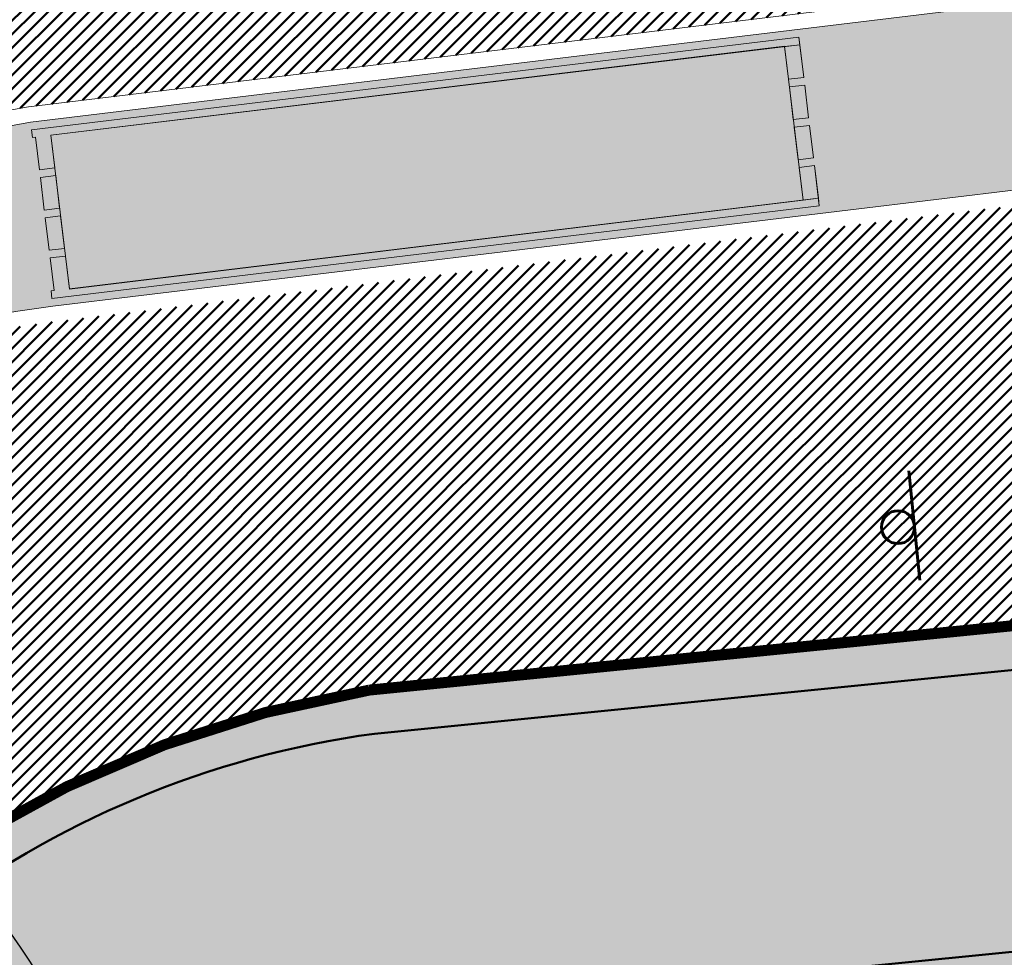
# Model space of a CAD drawing. Extents: x 2931 to 5026, y -2784 to 809.
# Tile 125 of 169: x 3196 to 3208, y -125 to -112. Entities that reach past the tile are written whole.
import ezdxf

# ---------------------------------------------------------------- set-up
doc = ezdxf.new("R2010")
doc.units = 0
doc.header["$MEASUREMENT"] = 0
doc.linetypes.add('CONTI', pattern=[0])
doc.layers.add('.', color=7, linetype='Continuous', lineweight=15)
doc.layers.add('GORIZDEFAULT', color=32, linetype='CONTI')
doc.layers.add('PDF_2D - Общий', color=7, linetype='Continuous')
pattern_1 = [(45, (0, 1538.843632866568), (-0.08838834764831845, 0.08838834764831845), [])]

# ---------------------------------------------------------------- blocks, each defined once
blk = doc.blocks.new('bstrtthtytt434')
at = {"layer": 'GORIZDEFAULT', "color": 32}
blk.add_lwpolyline([(3196.289442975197, 599.0163649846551), (3195.744993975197, 599.832192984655), (3195.076221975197, 600.800150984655)], dxfattribs=at)

msp = doc.modelspace()

# ---------------------------------------------------------------- hatches: boundary and pattern name
at = {"layer": '.', "linetype": 'ByBlock', "lineweight": 50}
h = msp.add_hatch(dxfattribs=at)
h.set_pattern_fill('ANSI31', color=252)
h.set_pattern_definition(pattern_1)
edge = h.paths.add_edge_path()
edge.add_line((3056.579508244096, -13.72810971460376), (3060.468574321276, -22.94088155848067))
edge.add_line((3060.468574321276, -22.94088155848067), (3091.428099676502, -9.871672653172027))
edge.add_arc((3092.594819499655, -12.63550420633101), 2.999999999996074, 59.08883293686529, 112.8864824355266, ccw=False)
edge.add_line((3094.135944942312, -10.06160980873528), (3125.421424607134, -28.79386577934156))
edge.add_arc((3123.880299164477, -31.36776017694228), 3.000000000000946, 6.846905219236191, 59.0888329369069, ccw=False)
edge.add_line((3126.858903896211, -31.0101097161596), (3145.92372928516, -189.7868633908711))
edge.add_line((3145.92372928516, -189.7868633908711), (3153.629677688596, -253.9639773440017))
edge.add_line((3153.629677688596, -253.9639773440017), (3155.627738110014, -291.0431588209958))
edge.add_line((3155.627738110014, -291.0431588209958), (3160.809987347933, -390.8336176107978))
edge.add_arc((3157.814024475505, -390.9892018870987), 2.999999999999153, -86.74722545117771, 2.9727744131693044, ccw=False)
edge.add_line((3157.984247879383, -393.9843686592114), (3050.375705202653, -400.1000522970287))
edge.add_line((3050.375705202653, -400.1000522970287), (3050.943116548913, -410.0839415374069))
edge.add_line((3050.943116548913, -410.0839415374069), (3313.191871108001, -395.2423217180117))
edge.add_line((3313.191871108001, -395.2423217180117), (3312.624459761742, -385.2584324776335))
edge.add_line((3312.624459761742, -385.2584324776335), (3173.95866141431, -393.0764996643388))
edge.add_arc((3173.788438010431, -390.0813328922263), 2.999999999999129, 182.972774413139, 273.2527745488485, ccw=False)
edge.add_line((3170.792475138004, -390.2369171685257), (3164.49681413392, -269.5578782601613))
edge.add_line((3164.49681413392, -269.5578782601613), (3163.4838931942, -250.9031565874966))
edge.add_line((3163.4838931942, -250.9031565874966), (3160.81852438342, -229.0071751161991))
edge.add_arc((3164.480270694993, -229.3400365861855), 3.67684413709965, 91.76941746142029, 174.8059522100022, ccw=False)
edge.add_line((3164.36673985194, -225.6649456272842), (3165.328204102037, -225.5721756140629))
edge.add_line((3165.328204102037, -225.5721756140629), (3157.302999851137, -143.7639337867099))
edge.add_arc((3156.299241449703, -137.2508763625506), 6.589950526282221, 187.8889569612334, 278.7611968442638, ccw=False)
edge.add_line((3149.771658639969, -138.1553710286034), (3140.934979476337, -64.3232824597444))
edge.add_line((3140.934979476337, -64.3232824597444), (3139.504408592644, -51.66150844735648))
edge.add_line((3139.504408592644, -51.66150844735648), (3136.203008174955, -24.94942472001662))
edge.add_arc((3133.224403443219, -25.3070751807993), 3.000000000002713, 6.84690521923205, 59.08883293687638)
edge.add_line((3134.765528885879, -22.73318078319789), (3099.87037971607, -1.839626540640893))
edge.add_arc((3101.693711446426, 0.8191406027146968), 3.223907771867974, 157.9186088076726, 235.5584146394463, ccw=False)
edge.add_line((3098.706274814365, 2.031082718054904), (3108.700353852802, 18.51741190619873))
edge.add_arc((3111.264605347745, 16.96029461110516), 3.00000000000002, 58.73218183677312, 148.732181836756, ccw=False)
edge.add_line((3112.821722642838, 19.524546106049), (3205.618491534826, -36.82540788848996))
edge.add_line((3205.618491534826, -36.82540788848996), (3207.292050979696, -37.73551597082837))
edge.add_line((3207.292050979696, -37.73551597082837), (3243.014474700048, -51.08095955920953))
edge.add_line((3243.014474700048, -51.08095955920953), (3266.942729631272, -59.95543376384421))
edge.add_line((3266.942729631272, -59.95543376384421), (3413.241120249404, -148.0148327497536))
edge.add_line((3413.241120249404, -148.0148327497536), (3418.398145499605, -139.4471556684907))
edge.add_line((3418.398145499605, -139.4471556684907), (3272.099754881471, -51.38775668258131))
edge.add_line((3272.099754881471, -51.38775668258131), (3270.420061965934, -50.57949861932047))
edge.add_line((3270.420061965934, -50.57949861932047), (3212.929790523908, -29.25759560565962))
edge.add_line((3212.929790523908, -29.25759560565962), (3210.80888251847, -28.27790290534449))
edge.add_line((3210.80888251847, -28.27790290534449), (3103.502412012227, 36.8829291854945))
edge.add_arc((3105.05952930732, 39.44718068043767), 2.999999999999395, 149.0720988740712, 238.7321818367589, ccw=False)
edge.add_line((3102.486085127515, 40.98905780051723), (3107.443599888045, 49.26331476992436))
edge.add_line((3107.443599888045, 49.26331476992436), (3098.865452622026, 54.4029051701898))
edge.add_line((3098.865452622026, 54.4029051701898), (3093.95672483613, 46.21007528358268))
edge.add_arc((3091.383280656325, 47.75195240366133), 2.999999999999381, 238.7321818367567, 329.07209887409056, ccw=False)
edge.add_line((3089.826163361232, 45.1877009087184), (3029.258160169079, 81.96704392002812))
edge.add_line((3029.258160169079, 81.96704392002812), (3024.067769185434, 73.41953893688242))
edge.add_line((3024.067769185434, 73.41953893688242), (3099.145714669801, 27.82917167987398))
edge.add_arc((3097.588597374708, 25.26492018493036), 2.999999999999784, -31.267816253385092, 58.732181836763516, ccw=False)
edge.add_line((3100.152848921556, 23.70780297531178), (3084.60404677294, -1.897871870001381))
edge.add_line((3084.60404677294, -1.897871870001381), (3056.579508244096, -13.72810971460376))
h = msp.add_hatch(dxfattribs=at)
h.set_pattern_fill('ANSI31', color=72)
h.set_pattern_definition(pattern_1)
edge = h.paths.add_edge_path()
edge.add_line((3198.64854658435, -233.9982292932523), (3204.228626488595, -233.367908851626))
edge.add_line((3204.228626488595, -233.367908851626), (3205.797166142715, -247.2772469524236))
edge.add_line((3205.797166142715, -247.2772469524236), (3240.426562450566, -243.3715045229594))
edge.add_line((3240.426562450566, -243.3715045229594), (3240.44861768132, -243.5670523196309))
edge.add_line((3240.44861768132, -243.5670523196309), (3240.049289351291, -243.6131888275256))
edge.add_line((3240.049289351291, -243.6131888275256), (3241.597948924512, -257.3325680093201))
edge.add_line((3241.597948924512, -257.3325680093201), (3241.996162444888, -257.2875539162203))
edge.add_line((3241.996162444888, -257.2875539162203), (3242.018783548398, -257.4876696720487))
edge.add_line((3242.018783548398, -257.4876696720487), (3164.317276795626, -266.2513821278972))
edge.add_line((3164.317276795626, -266.2513821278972), (3165.502113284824, -288.8280605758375))
edge.add_line((3165.502113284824, -288.8280605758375), (3169.410030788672, -288.6174773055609))
edge.add_line((3169.410030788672, -288.6174773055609), (3168.370118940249, -270.1494968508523))
edge.add_line((3168.370118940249, -270.1494968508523), (3257.968945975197, -265.5127645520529))
edge.add_line((3257.968945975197, -265.5127645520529), (3268.704736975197, -264.363641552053))
edge.add_line((3268.704736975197, -264.363641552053), (3270.714068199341, -264.0976909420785))
edge.add_line((3270.714068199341, -264.0976909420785), (3269.535281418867, -254.5865488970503))
edge.add_line((3269.535281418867, -254.5865488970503), (3268.265415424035, -250.5242778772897))
edge.add_line((3268.265415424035, -250.5242778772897), (3268.137689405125, -237.8869574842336))
edge.add_line((3268.137689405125, -237.8869574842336), (3268.591353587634, -237.8957471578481))
edge.add_line((3268.591353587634, -237.8957471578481), (3271.151259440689, -217.8078710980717))
edge.add_line((3271.151259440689, -217.8078710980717), (3253.464385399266, -139.7315859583))
edge.add_line((3253.464385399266, -139.7315859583), (3246.166203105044, -104.1000850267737))
edge.add_line((3246.166203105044, -104.1000850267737), (3240.206266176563, -67.14129080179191))
edge.add_line((3240.206266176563, -67.14129080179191), (3243.364342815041, -51.6850304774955))
edge.add_line((3243.364342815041, -51.6850304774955), (3206.455271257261, -37.28046192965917))
edge.add_line((3206.455271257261, -37.28046192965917), (3113.046281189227, 16.0351873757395))
edge.add_line((3113.046281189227, 16.0351873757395), (3101.14519328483, -2.589174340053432))
edge.add_line((3101.14519328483, -2.589174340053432), (3134.765528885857, -22.73318078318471))
edge.add_arc((3133.22440344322, -25.30707518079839), 3.000000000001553, 6.849462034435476, 59.088832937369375, ccw=False)
edge.add_line((3136.202992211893, -24.94929180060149), (3146.943135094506, -114.3790974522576))
edge.add_line((3146.943135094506, -114.3790974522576), (3222.727371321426, -105.2196071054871))
edge.add_arc((3223.040655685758, -109.1062787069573), 3.899277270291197, 6.922887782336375, 94.60835138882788, ccw=False)
edge.add_arc((3223.040740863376, -109.1063082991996), 3.899196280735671, -81.47081594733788, 6.923470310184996, ccw=False)
edge.add_line((3223.619042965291, -112.9623812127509), (3196.190003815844, -116.2775442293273))
edge.add_arc((3198.473142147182, -133.8391582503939), 17.70940449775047, 97.40732442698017, 105.2026607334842)
edge.add_arc((3203.298833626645, -151.5864774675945), 36.10110462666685, 105.2072041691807, 108.1649889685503)
edge.add_arc((3188.026555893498, -103.8843184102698), 13.9895464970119, 277.1896508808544, 286.6895548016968, ccw=False)
edge.add_line((3189.777404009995, -117.7638696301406), (3187.842487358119, -117.9977488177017))
edge.add_arc((3184.99443761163, -119.8527308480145), 3.398874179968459, 6.9207488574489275, 33.07686530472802, ccw=False)
edge.add_arc((3184.993523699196, -119.8531430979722), 3.399831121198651, -83.07989968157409, 6.925789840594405, ccw=False)
edge.add_arc((3184.99346771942, -119.8528274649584), 3.400151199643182, 163.5011670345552, 276.9203959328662, ccw=False)
edge.add_line((3181.733315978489, -118.887198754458), (3147.972979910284, -122.9616568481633))
edge.add_line((3147.972979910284, -122.9616568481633), (3149.771658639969, -138.1553710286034))
edge.add_arc((3156.299241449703, -137.250876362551), 6.589950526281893, 187.88895696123, 278.7611968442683)
edge.add_line((3157.302999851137, -143.7639337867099), (3156.287946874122, -133.4165710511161))
edge.add_arc((3165.559726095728, -133.8587791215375), 9.282318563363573, 100.07270603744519, 177.2694053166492, ccw=False)
edge.add_line((3163.936269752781, -124.7195325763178), (3168.630711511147, -124.2499606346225))
edge.add_arc((3169.037464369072, -133.4535894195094), 9.212612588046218, 9.79482017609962, 92.53053086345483, ccw=False)
edge.add_line((3178.11578730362, -131.8863359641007), (3178.310066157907, -133.8285958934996))
edge.add_line((3178.310066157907, -133.8285958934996), (3182.539779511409, -140.6002705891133))
edge.add_line((3182.539779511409, -140.6002705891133), (3183.799722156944, -153.4426529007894))
edge.add_line((3183.799722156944, -153.4426529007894), (3187.002343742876, -153.1223035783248))
edge.add_line((3187.002343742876, -153.1223035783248), (3189.210950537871, -176.0426059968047))
edge.add_line((3189.210950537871, -176.0426059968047), (3186.060597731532, -176.3577270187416))
edge.add_line((3186.060597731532, -176.3577270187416), (3186.254695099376, -178.2981725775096))
edge.add_line((3186.254695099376, -178.2981725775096), (3183.233715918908, -183.4610461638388))
edge.add_arc((3187.73220544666, -183.0135000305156), 4.520697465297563, 185.6815518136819, 272.2770185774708)
edge.add_line((3187.911817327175, -187.5306280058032), (3193.870304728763, -186.9346170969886))
edge.add_arc((3192.734762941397, -182.3697598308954), 4.703974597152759, 283.9692133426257, 366.943481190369)
edge.add_line((3197.404238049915, -181.8010954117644), (3197.262375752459, -180.521815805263))
edge.add_line((3197.262375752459, -180.521815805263), (3193.661081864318, -179.03544577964))
edge.add_line((3193.661081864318, -179.03544577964), (3192.899904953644, -171.6494764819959))
edge.add_line((3192.899904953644, -171.6494764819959), (3189.682132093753, -171.97134134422))
edge.add_line((3189.682132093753, -171.97134134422), (3185.735106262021, -132.5118224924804))
edge.add_line((3185.735106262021, -132.5118224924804), (3188.844983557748, -132.2007501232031))
edge.add_line((3188.844983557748, -132.2007501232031), (3188.789684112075, -131.5932766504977))
edge.add_arc((3202.589761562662, -135.0886604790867), 14.23586477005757, 99.41612415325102, 165.7866270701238, ccw=False)
edge.add_line((3200.260722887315, -121.0446074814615), (3222.923904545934, -118.7776725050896))
edge.add_arc((3223.460798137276, -131.7520897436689), 12.98552106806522, 5.712137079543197, 92.3696013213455, ccw=False)
edge.add_line((3236.381839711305, -130.4596339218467), (3237.467507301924, -141.3317091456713))
edge.add_line((3237.467507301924, -141.3317091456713), (3245.489102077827, -221.5258309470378))
edge.add_arc((3232.636911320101, -222.1472607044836), 12.86720568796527, -83.64731502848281, 2.7682123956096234, ccw=False)
edge.add_line((3234.060644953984, -234.9354570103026), (3215.68325286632, -236.7736963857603))
edge.add_arc((3214.378686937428, -224.0534579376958), 12.78696048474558, 185.7956058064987, 275.8556841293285, ccw=False)
edge.add_line((3201.657087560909, -225.3446851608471), (3199.058106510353, -199.2701287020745))
edge.add_arc((3194.432319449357, -199.7328333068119), 4.648870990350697, 5.712137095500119, 93.3895282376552)
edge.add_line((3194.157459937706, -195.0920948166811), (3187.347289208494, -195.7837338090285))
edge.add_arc((3187.957506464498, -200.1406955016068), 4.399486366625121, 97.97273957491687, 185.7133964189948)
edge.add_line((3183.579875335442, -200.5786749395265), (3184.27298960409, -207.5071628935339))
edge.add_line((3184.27298960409, -207.5071628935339), (3184.892601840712, -207.998310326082))
edge.add_line((3184.892601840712, -207.998310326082), (3197.794868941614, -206.7713440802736))
edge.add_line((3197.794868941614, -206.7713440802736), (3199.787466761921, -227.5022030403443))
edge.add_arc((3189.185059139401, -228.6279906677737), 10.66200943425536, -84.22149646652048, 6.061084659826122, ccw=False)
edge.add_line((3190.258542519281, -239.2358216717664), (3179.89345328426, -240.2847402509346))
edge.add_arc((3178.567549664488, -227.3323604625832), 13.02006768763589, 184.5809880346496, 275.8448699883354, ccw=False)
edge.add_line((3165.58907542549, -228.372249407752), (3165.328204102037, -225.5721756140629))
edge.add_line((3165.328204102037, -225.5721756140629), (3164.846212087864, -225.6186821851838))
edge.add_line((3164.846212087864, -225.6186821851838), (3167.773249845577, -251.5658911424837))
edge.add_line((3167.773249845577, -251.5658911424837), (3200.231651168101, -247.9048636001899))
edge.add_line((3200.231651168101, -247.9048636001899), (3198.64854658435, -233.9982292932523))
h = msp.add_hatch(dxfattribs=at)
h.set_pattern_fill('ANSI31', color=72)
h.set_pattern_definition(pattern_1)
h.paths.add_polyline_path([(3181.397646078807, -116.1073916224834, -1.563286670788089), (3187.542640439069, -115.5157951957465), (3189.473089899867, -115.2824584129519, 0.06172320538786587), (3192.340277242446, -114.4665205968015, -0.0533669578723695), (3195.849529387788, -113.4983202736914), (3223.255860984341, -110.182993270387, 0.9294012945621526), (3222.992741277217, -108.0078998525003), (3198.199388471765, -111.0029883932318, -0.1751279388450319), (3194.856767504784, -110.1837160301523, 0.209518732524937), (3193.64573872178, -109.7921316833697), (3181.943402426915, -111.2065278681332, 0.1877390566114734), (3180.929256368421, -112.7102305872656, -0.2401408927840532), (3178.297140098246, -116.4317742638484), (3165.786678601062, -117.9438394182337), (3165.456697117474, -115.2136524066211), (3151.179601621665, -116.9392705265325), (3151.517940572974, -119.7299607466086)])
at = {"lineweight": 40, "true_color": 0xcfcfcf}
h = msp.add_hatch(color=254, dxfattribs=at)
h.dxf.hatch_style = 1
h.paths.add_polyline_path([(3181.257465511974, -114.7662098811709, -0.4142388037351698), (3183.959880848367, -111.3166759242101, -0.4142388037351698), (3187.409283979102, -114.0192582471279, -0.156351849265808), (3187.05362146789, -115.8770728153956), (3189.513221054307, -115.5797890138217), (3189.537327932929, -115.7783308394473), (3189.58956537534, -116.2127013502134), (3189.390515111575, -116.2367689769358), (3189.402568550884, -116.3360398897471), (3189.601618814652, -116.3119722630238), (3189.652845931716, -116.7338736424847), (3189.45379566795, -116.7579412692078), (3189.46584910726, -116.8572121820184), (3189.664899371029, -116.8331445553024), (3189.741243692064, -117.4660568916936), (3187.288096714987, -117.7625572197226, -0.1557464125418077), (3188.07470491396, -119.4788571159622, -0.2317036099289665), (3187.178437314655, -122.057729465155), (3187.32672732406, -122.0428964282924, 0.2221933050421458), (3188.170004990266, -119.467285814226, 0.1408534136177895), (3187.480835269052, -117.8399901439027), (3189.752800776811, -117.5653880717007, 0.04141170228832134), (3191.984219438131, -117.0937366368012, -0.01287528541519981), (3193.771172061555, -116.5579913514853, -0.03411056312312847), (3196.1649042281, -116.0791229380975), (3223.592156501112, -112.7641768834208, 0.4058007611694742), (3226.712962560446, -108.6603924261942, 0.4021253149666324), (3222.74735845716, -105.4186491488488), (3146.949978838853, -114.5797144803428), (3149.771658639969, -138.1553710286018), (3147.950521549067, -122.7719476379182), (3156.921480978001, -121.6849391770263), (3156.921437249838, -121.6845790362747), (3182.028230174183, -118.6501231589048, 0.1273604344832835), (3181.816666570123, -120.2387059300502, 0.4142402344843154), (3185.379045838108, -123.0296650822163, 0.1212819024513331), (3186.809641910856, -122.4876415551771), (3186.8012619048, -122.4038642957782), (3186.803950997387, -122.3743489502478, -0.1261586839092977), (3185.367486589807, -122.9344642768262, -0.414239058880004), (3181.911966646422, -120.2271346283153, -0.1559367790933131), (3182.266642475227, -118.3694902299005), (3179.813495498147, -118.6659905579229), (3179.737151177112, -118.033078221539), (3179.935498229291, -118.0090956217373), (3179.923510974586, -117.9098167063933), (3179.725097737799, -117.9338073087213), (3179.673870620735, -117.5119059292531), (3179.872565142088, -117.4878813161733), (3179.860577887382, -117.3886024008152), (3179.661817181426, -117.4126350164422), (3179.58547286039, -116.7797226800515), (3182.045568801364, -116.4823786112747, -0.15614960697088)])
h.paths.add_polyline_path([(3177.307054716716, -112.4215759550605), (3177.373348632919, -112.9675659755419), (3177.374341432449, -112.9674461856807), (3177.308047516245, -112.4214561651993)], flags=0)
h.paths.add_polyline_path([(3171.893676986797, -116.8028170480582), (3171.593830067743, -114.3208634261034), (3171.792383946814, -114.2968558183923), (3172.092230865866, -116.7788094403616), (3177.751046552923, -116.0948407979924), (3177.457332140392, -113.6625098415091), (3176.960841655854, -113.7225416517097), (3176.948788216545, -113.6232707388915), (3177.445343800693, -113.5632310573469), (3177.385402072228, -113.0668368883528), (3177.583961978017, -113.0428789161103), (3177.961659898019, -116.1701537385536), (3166.048354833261, -117.6100145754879), (3165.736454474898, -115.0287900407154), (3165.670656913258, -114.4827397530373), (3165.869210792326, -114.4587321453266), (3166.23485527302, -117.4867360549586)], flags=0)
h.paths.add_polyline_path([(3178.236302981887, -116.2376922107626, 0.2107848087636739), (3180.631489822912, -113.1781834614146), (3180.733321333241, -112.6686946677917, -0.1928085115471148), (3181.87114312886, -111.0137823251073), (3193.623617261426, -109.5933487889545, -0.2075606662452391), (3194.978970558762, -110.0245257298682, 0.1744475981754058), (3198.176770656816, -110.8042657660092), (3222.975688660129, -107.8085518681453, -0.3945143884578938), (3224.333546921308, -108.9485447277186, -0.394851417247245), (3223.28644252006, -110.3807487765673), (3195.878103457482, -113.6963196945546, 0.05745828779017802), (3192.155797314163, -114.7568678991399, -0.05072584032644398), (3189.501167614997, -115.4805181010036), (3187.228705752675, -115.7551804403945, 0.1412550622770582), (3187.510043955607, -114.0070240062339, 0.4142343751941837), (3183.947664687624, -111.2160648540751, 0.4141757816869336), (3181.156705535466, -114.7784441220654, 0.1269035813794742), (3181.739940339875, -116.2675007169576), (3151.342148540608, -119.9414161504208), (3150.956934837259, -116.7646866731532), (3165.631150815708, -114.9911583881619), (3165.961131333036, -117.7212892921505)], flags=16)
h.paths.add_polyline_path([(3169.018638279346, -114.6824488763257), (3169.006584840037, -114.5831779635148), (3169.502975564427, -114.5232085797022), (3169.51502900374, -114.6224794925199)], flags=0)
h.paths.add_polyline_path([(3168.514594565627, -112.178044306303), (3168.512611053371, -112.1782851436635), (3168.807914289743, -114.6103728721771), (3168.808438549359, -114.6103092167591)], flags=0)
h.paths.add_polyline_path([(3178.297140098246, -116.4317742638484, 0.2129787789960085), (3180.826739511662, -113.2223713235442), (3180.929256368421, -112.7102305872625, -0.1877390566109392), (3181.943402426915, -111.2065278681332), (3193.645738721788, -109.7921316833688, -0.2095187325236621), (3194.856767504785, -110.1837160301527, 0.1751279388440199), (3198.199388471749, -111.0029883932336), (3222.992741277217, -108.0078998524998, -0.3928100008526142), (3224.135005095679, -108.9726516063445, -0.3931683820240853), (3223.255485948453, -110.1830386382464), (3195.849529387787, -113.4983202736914, 0.05746184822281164), (3192.081367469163, -114.5711351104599, -0.0506238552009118), (3189.473089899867, -115.2824584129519), (3187.542640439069, -115.5157951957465, 0.1148720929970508), (3187.70858578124, -113.9829171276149, 0.4142371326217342), (3183.923557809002, -111.0175230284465, 0.4141819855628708), (3180.958163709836, -114.8025510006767, 0.102348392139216), (3181.397646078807, -116.1073916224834), (3156.708813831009, -119.0913506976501), (3156.372806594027, -116.3115843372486), (3165.456703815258, -115.2137078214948), (3165.786684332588, -117.9438387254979)], flags=0)
h.paths.add_polyline_path([(3168.522253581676, -114.7424678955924), (3168.024906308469, -114.8028556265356), (3168.012816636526, -114.7032863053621), (3168.510200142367, -114.6431969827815)], flags=0)
h.paths.add_polyline_path([(3170.01141370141, -114.5624604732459), (3169.999360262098, -114.4631895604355), (3170.495750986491, -114.4032201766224), (3170.507804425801, -114.5024910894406)], flags=0)
h.paths.add_polyline_path([(3167.533515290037, -114.8625201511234), (3167.033189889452, -114.9232694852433), (3167.021033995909, -114.8231547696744), (3167.521395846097, -114.7627056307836)], flags=0)
h.paths.add_polyline_path([(3171.004189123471, -114.4424720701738), (3170.992135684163, -114.343201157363), (3171.488526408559, -114.2832317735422), (3171.500579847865, -114.3825026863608)], flags=0)
h.paths.add_polyline_path([(3166.540806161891, -114.9830545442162), (3166.040480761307, -115.0438038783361), (3166.028258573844, -114.9431431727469), (3166.528620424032, -114.8826940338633)], flags=0)
h.paths.add_polyline_path([(3171.996964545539, -114.3224836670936), (3171.98491110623, -114.2232127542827), (3172.48130183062, -114.1632433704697), (3172.493355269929, -114.262514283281)], flags=0)
h.paths.add_polyline_path([(3165.935008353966, -115.0047824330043), (3165.736454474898, -115.0287900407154), (3165.670656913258, -114.4827397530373), (3165.869210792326, -114.4587321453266)], flags=0)
h.paths.add_polyline_path([(3165.857157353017, -114.3594612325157), (3165.658603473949, -114.3834688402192), (3165.592309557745, -113.8374788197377), (3165.790863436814, -113.8134712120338)], flags=0)
h.paths.add_polyline_path([(3172.989739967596, -114.2024952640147), (3172.977686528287, -114.1032243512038), (3173.474077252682, -114.0432549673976), (3173.486130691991, -114.1425258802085)], flags=0)
h.paths.add_polyline_path([(3165.778809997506, -113.714200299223), (3165.580256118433, -113.7382079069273), (3165.514458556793, -113.1921576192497), (3165.713012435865, -113.1681500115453)], flags=0)
h.paths.add_polyline_path([(3173.98251538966, -114.0825068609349), (3173.970461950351, -113.983235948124), (3174.466852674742, -113.9232665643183), (3174.478906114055, -114.022537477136)], flags=0)
h.paths.add_polyline_path([(3174.975290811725, -113.9625184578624), (3174.963237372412, -113.8632475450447), (3175.45962809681, -113.803278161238), (3175.47168153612, -113.9025490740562)], flags=0)
h.paths.add_polyline_path([(3163.221862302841, -115.0556809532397), (3158.257985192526, -115.655622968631), (3158.245931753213, -115.5563520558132), (3157.993802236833, -113.4715423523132), (3162.957679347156, -112.8716003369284), (3163.020959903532, -113.3927726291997), (3162.821413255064, -113.41690027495), (3162.833466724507, -113.5161714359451), (3163.032516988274, -113.4921038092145), (3163.083744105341, -113.9140051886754), (3162.884693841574, -113.9380728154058), (3162.896747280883, -114.0373437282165), (3163.09579754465, -114.0132761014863), (3163.146528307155, -114.4352377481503), (3162.947974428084, -114.4592453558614), (3162.960027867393, -114.5585162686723), (3163.158581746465, -114.5345086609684)], flags=0)
h.paths.add_polyline_path([(3163.644760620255, -118.5552216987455), (3163.908447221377, -120.7393625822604), (3158.944570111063, -121.3393045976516), (3158.680883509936, -119.1551637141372)], flags=16)
h.paths.add_polyline_path([(3163.146528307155, -114.4352377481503), (3162.947974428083, -114.4592453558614), (3162.897243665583, -114.037283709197), (3163.09579754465, -114.0132761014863)], flags=0)
h.paths.add_polyline_path([(3163.083744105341, -113.9140051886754), (3162.885190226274, -113.9380127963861), (3162.833963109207, -113.5161114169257), (3163.032516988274, -113.4921038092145)], flags=0)
h.paths.add_polyline_path([(3163.499286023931, -120.6881068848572), (3159.329905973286, -121.1943515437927), (3159.090050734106, -119.206469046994), (3163.259430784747, -118.7002243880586)], flags=0)
h.paths.add_polyline_path([(3175.968066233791, -113.8425300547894), (3175.956012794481, -113.7432591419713), (3176.452397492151, -113.683240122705), (3176.46445093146, -113.7825110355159)], flags=0)
h.paths.add_polyline_path([(3177.373348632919, -112.9675659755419), (3177.307054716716, -112.4215759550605), (3177.505614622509, -112.3976179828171), (3177.571908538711, -112.9436080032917)], flags=0)
h.paths.add_polyline_path([(3177.295001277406, -112.3223050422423), (3177.229203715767, -111.7762547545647), (3177.427763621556, -111.7522967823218), (3177.493561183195, -112.2983470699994)], flags=0)
h.paths.add_polyline_path([(3156.609536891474, -119.1033545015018), (3151.516596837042, -119.7188773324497), (3151.179596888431, -116.9392314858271), (3156.273529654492, -116.3235881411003)], flags=0)
h.paths.add_polyline_path([(3181.859089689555, -110.914511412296), (3181.847036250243, -110.8152404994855), (3182.043109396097, -110.7915427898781), (3182.040094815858, -110.7667150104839), (3181.844519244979, -110.7903625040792), (3181.82041236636, -110.5918206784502), (3182.015987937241, -110.568173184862), (3182.012975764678, -110.5433652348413), (3181.817399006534, -110.5670029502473), (3181.805345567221, -110.4677320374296), (3193.718650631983, -109.0278712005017), (3193.730704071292, -109.1271421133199), (3193.52966704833, -109.1514397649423), (3193.532681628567, -109.1762675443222), (3193.733717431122, -109.1519598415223), (3193.757824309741, -109.3505016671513), (3193.556788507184, -109.3748093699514), (3193.559800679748, -109.3996173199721), (3193.760341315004, -109.3753796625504), (3193.772394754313, -109.4746505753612)], flags=0)
h.paths.add_polyline_path([(3181.859089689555, -110.914511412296), (3181.847036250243, -110.8152404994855), (3193.760341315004, -109.3753796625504), (3193.772394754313, -109.4746505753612)], flags=0)
h.paths.add_polyline_path([(3181.844519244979, -110.7903625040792), (3181.82041236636, -110.5918206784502), (3182.018966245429, -110.5678130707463), (3182.043073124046, -110.7663548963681)], flags=0)
h.paths.add_polyline_path([(3193.559270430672, -109.3745092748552), (3193.535163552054, -109.1759674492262), (3193.733717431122, -109.1519598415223), (3193.757824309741, -109.3505016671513)], flags=0)
h.paths.add_polyline_path([(3195.889660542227, -113.7956508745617), (3205.817414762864, -112.5957668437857), (3205.880695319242, -113.116939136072), (3205.681142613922, -113.1410168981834), (3205.693196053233, -113.2402878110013), (3205.892748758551, -113.2162100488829), (3205.943479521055, -113.6381716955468), (3205.744423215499, -113.6621895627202), (3205.756476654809, -113.7614604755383), (3205.955532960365, -113.737442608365), (3206.006760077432, -114.1593439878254), (3205.807703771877, -114.1833618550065), (3205.819757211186, -114.2826327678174), (3206.018813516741, -114.2586149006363), (3206.081597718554, -114.7798474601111), (3196.153843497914, -115.9797314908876), (3196.141790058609, -115.8804605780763), (3196.181002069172, -115.8756994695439), (3196.129774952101, -115.4537980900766), (3196.329321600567, -115.4296704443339), (3196.317268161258, -115.330399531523), (3196.117721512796, -115.3545271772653), (3196.066990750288, -114.9325655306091), (3196.266041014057, -114.9084979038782), (3196.253987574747, -114.8092269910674), (3196.054937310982, -114.8332946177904), (3196.003710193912, -114.41139323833), (3196.20276045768, -114.3873256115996), (3196.19070701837, -114.2880546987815), (3195.991656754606, -114.3121223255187), (3195.940925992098, -113.8901606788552), (3195.901713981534, -113.8949217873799)], flags=0)
h.paths.add_polyline_path([(3196.003710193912, -114.41139323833), (3196.202264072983, -114.3873856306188), (3196.253491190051, -114.8092870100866), (3196.054937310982, -114.8332946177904)], flags=0)
h.paths.add_polyline_path([(3196.066990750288, -114.9325655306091), (3196.26554462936, -114.9085579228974), (3196.31627539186, -115.3305195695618), (3196.117721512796, -115.3545271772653)], flags=0)
h.paths.add_polyline_path([(3198.449823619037, -110.6720394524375), (3198.387039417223, -110.1508068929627), (3198.586592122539, -110.1267291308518), (3198.574538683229, -110.0274582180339), (3198.374985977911, -110.0515359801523), (3198.324255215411, -109.6295743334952), (3198.523311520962, -109.6055564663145), (3198.511258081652, -109.5062855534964), (3198.312201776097, -109.5303034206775), (3198.260974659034, -109.1084020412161), (3198.460030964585, -109.0843841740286), (3198.447977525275, -108.9851132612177), (3198.248921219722, -109.0091311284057), (3198.186137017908, -108.4878985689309), (3220.027146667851, -105.8481597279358), (3220.291131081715, -108.0322644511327)], flags=16)
h.paths.add_polyline_path([(3198.447481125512, -108.9851731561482), (3198.248921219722, -109.0091311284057), (3198.19819045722, -108.5871694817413), (3209.911750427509, -107.1714611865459), (3209.910984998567, -107.1651571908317), (3198.396750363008, -108.5632115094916)], flags=0)
h.paths.add_polyline_path([(3198.438266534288, -110.5727082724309), (3198.387039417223, -110.1508068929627), (3198.585599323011, -110.126848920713), (3198.636826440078, -110.5487503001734)], flags=0)
h.paths.add_polyline_path([(3198.374985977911, -110.0515359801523), (3198.324255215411, -109.6295743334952), (3198.522815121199, -109.605616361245), (3198.573545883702, -110.0275780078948)], flags=16)
h.paths.add_polyline_path([(3198.312201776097, -109.5303034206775), (3198.260974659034, -109.1084020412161), (3198.459534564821, -109.0844440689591), (3198.510761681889, -109.5063454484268)], flags=16)
h.paths.add_polyline_path([(3208.787564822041, -112.8624559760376), (3220.700863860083, -111.4225455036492), (3220.736875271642, -111.7203763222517), (3220.538023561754, -111.7444199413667), (3220.547063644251, -111.8188731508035), (3220.745865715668, -111.7948355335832), (3220.769873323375, -111.9933894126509), (3220.571170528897, -112.0174150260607), (3220.580210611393, -112.09186823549), (3220.778863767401, -112.0678486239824), (3220.814875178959, -112.3656794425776), (3208.901576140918, -113.8055899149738), (3208.865564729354, -113.5077590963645), (3209.064416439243, -113.4837154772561), (3209.055376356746, -113.4092622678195), (3208.856574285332, -113.4332998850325), (3208.832566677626, -113.2347460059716), (3209.0312694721, -113.210720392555), (3209.022229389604, -113.1362671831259), (3208.823576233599, -113.1602867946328)], flags=0)
h.paths.add_polyline_path([(3208.832566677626, -113.2347460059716), (3209.031120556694, -113.2107383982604), (3209.055128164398, -113.4092922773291), (3208.856574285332, -113.4332998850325)], flags=0)
h.paths.add_polyline_path([(3210.089786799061, -108.6356767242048), (3210.038807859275, -108.2137452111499), (3210.237957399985, -108.1896655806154), (3210.225903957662, -108.0903946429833), (3210.026804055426, -108.1144682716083), (3209.975825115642, -107.6925367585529), (3210.174676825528, -107.6684931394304), (3210.162623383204, -107.5692222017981), (3209.96382131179, -107.5932598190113), (3209.912842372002, -107.1713283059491), (3210.11139625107, -107.1473206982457), (3219.640311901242, -105.9903231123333), (3219.882019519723, -107.9810027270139), (3210.353103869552, -109.1380003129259), (3210.289184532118, -108.6115670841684)], flags=0)
h.paths.add_polyline_path([(3210.089786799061, -108.6356767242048), (3210.038807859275, -108.2137452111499), (3210.237361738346, -108.1897376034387), (3210.28834067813, -108.6116691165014)], flags=0)
h.paths.add_polyline_path([(3210.026804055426, -108.1144682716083), (3209.975825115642, -107.6925367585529), (3210.174378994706, -107.6685291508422), (3210.225357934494, -108.0904606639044)], flags=0)
h.paths.add_polyline_path([(3226.023072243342, -108.7461733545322, -0.3857639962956), (3223.699042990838, -112.032660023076), (3223.69926124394, -112.0326335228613, 0.3857442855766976), (3226.023072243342, -108.7461733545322, 0.383158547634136), (3223.007289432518, -106.1108653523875, 0.009857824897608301), (3222.887999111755, -106.1148937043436, -0.3946187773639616)], flags=16)
h.paths.add_polyline_path([(3224.930706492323, -108.8755845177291, 0.383963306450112), (3223.013347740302, -107.2048612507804, 0.02596744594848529), (3222.816586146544, -107.2183259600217), (3222.782563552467, -106.9368748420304), (3222.981117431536, -106.9128672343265), (3223.004347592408, -107.105018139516, -0.3850118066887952), (3225.029977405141, -108.8635310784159, -0.3853313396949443), (3223.481934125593, -111.0562099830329), (3223.505892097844, -111.2547698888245), (3223.307338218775, -111.2787774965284), (3223.272581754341, -110.9908674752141, 0.4143712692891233)], flags=16)
h.paths.add_polyline_path([(3223.31989045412, -111.3825712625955), (3223.518444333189, -111.3585636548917), (3223.5664595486, -111.7556714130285), (3223.367905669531, -111.7796790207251)], flags=0)
edge = h.paths.add_edge_path(flags=16)
edge.add_arc((3223.048115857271, -109.107387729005), 3.096805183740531, 6.922875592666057, 93.25054612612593)
edge.add_arc((3223.048314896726, -109.1081101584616), 3.097537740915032, 93.25346416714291, 96.95263779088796)
edge.add_line((3222.673361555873, -106.0333499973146), (3222.685464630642, -106.1326148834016))
edge.add_line((3222.685464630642, -106.1326148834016), (3222.709533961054, -106.331262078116))
edge.add_line((3222.709533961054, -106.331262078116), (3222.709385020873, -106.3312800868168))
edge.add_line((3222.709385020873, -106.3312800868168), (3222.673307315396, -106.0329032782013))
edge.add_line((3222.673307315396, -106.0329032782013), (3222.87170023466, -106.0088144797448))
edge.add_line((3222.87170023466, -106.0088144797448), (3222.872519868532, -106.0155649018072))
edge.add_arc((3223.048115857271, -109.107387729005), 3.096805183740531, 6.9228755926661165, 93.25054612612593, ccw=False)
edge.add_arc((3223.048170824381, -109.1074294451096), 3.09675564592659, -83.16853328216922, 6.923764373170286, ccw=False)
edge.add_line((3223.416527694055, -112.1821991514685), (3223.416528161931, -112.1822030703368))
edge.add_spline(control_points=[(3223.416528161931, -112.1822030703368), (3223.418166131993, -112.1820041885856), (3223.419804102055, -112.1818053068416), (3223.42139243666, -112.1816124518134)], knot_values=[0, 0, 0, 0, 1, 1, 1, 1], degree=3, periodic=0)
edge.add_arc((3223.048170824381, -109.1074294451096), 3.09675564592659, 276.9237675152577, 366.9237643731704)
h.paths.add_polyline_path([(3222.76995247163, -106.8321816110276), (3222.721937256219, -106.4350738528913), (3222.920491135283, -106.4110662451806), (3222.968506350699, -106.8081740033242)], flags=16)
h = msp.add_hatch(color=254, dxfattribs=at)
h.dxf.hatch_style = 1
h.paths.add_polyline_path([(3236.401700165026, -130.6765377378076, 0.4020912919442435), (3222.923904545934, -118.7776725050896), (3200.260722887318, -121.0446074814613, 0.2979728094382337), (3188.789684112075, -131.5932766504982), (3188.845210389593, -132.200727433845), (3185.735106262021, -132.5118224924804), (3187.121516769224, -146.3721552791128), (3188.507927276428, -160.2324880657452), (3189.682132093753, -171.9713413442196), (3192.899904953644, -171.6494764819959), (3193.661081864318, -179.03544577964), (3197.262375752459, -180.521815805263), (3197.363281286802, -181.5305965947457, -0.3954589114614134), (3193.870304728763, -186.9346170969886), (3187.911817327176, -187.5306280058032, -0.3717798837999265), (3183.269049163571, -183.8142824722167), (3183.233715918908, -183.4610461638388), (3186.254695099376, -178.2981725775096), (3186.060597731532, -176.3577270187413), (3189.210950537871, -176.0426059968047), (3188.212792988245, -166.0637463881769), (3187.002343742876, -153.1223035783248), (3183.799722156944, -153.4426529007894), (3182.539779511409, -140.6002705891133), (3178.310066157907, -133.8285958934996), (3178.11578730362, -131.8863359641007, 0.3775479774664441), (3168.630711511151, -124.2499606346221), (3163.936269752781, -124.7195325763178, 0.3501788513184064), (3156.287946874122, -133.4165710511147), (3163.262400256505, -204.5135489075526), (3165.567260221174, -228.0497424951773, 0.4407652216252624), (3180.447832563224, -240.215942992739), (3185.9967051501, -239.660904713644), (3190.085791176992, -239.251884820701, 0.4204379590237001), (3199.787466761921, -227.5022030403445), (3197.794868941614, -206.7713440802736), (3185.071573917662, -207.9812906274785, -0.4023531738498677), (3184.272989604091, -207.5071628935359), (3183.582524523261, -200.6043907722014, -0.4044187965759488), (3187.3472892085, -195.7837338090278), (3190.44205377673, -195.4741731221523), (3193.612779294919, -195.1567699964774, -0.4559087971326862), (3199.07801153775, -199.5609423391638), (3201.657087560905, -225.3446851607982, 0.41452071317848), (3215.683252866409, -236.7736963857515), (3234.060644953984, -234.9354570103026, 0.3960063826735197), (3245.489102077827, -221.5258309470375)])
h.paths.add_polyline_path([(3207.03778315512, -152.8188534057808), (3216.344721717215, -151.8132783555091, -0.460910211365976), (3217.20601253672, -152.4109200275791), (3217.713877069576, -157.4881849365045), (3223.105556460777, -156.9488702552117), (3222.596895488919, -151.8636445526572, -0.5043845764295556), (3223.101133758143, -151.2856884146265), (3228.150711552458, -150.7805932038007), (3227.609384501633, -145.3687955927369), (3206.745009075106, -147.4558009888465, -0.4135501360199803), (3201.883217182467, -143.8170128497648), (3200.86529559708, -133.6405666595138, -0.4125955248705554), (3204.897344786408, -128.9183082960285), (3223.713569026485, -127.0361737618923, -0.3863695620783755), (3228.194028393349, -130.8737729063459, -0.3919432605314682), (3224.458895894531, -136.0043984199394), (3214.864717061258, -136.9640774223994, -0.4215503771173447), (3214.235686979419, -136.4707927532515), (3213.723767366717, -131.3529895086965), (3208.388326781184, -131.886678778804), (3208.870741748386, -136.7095158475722, -0.3166142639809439), (3208.485410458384, -137.606427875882), (3203.332663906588, -138.1218427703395), (3203.862076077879, -143.4145240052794), (3223.979733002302, -141.4022107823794, -0.3921261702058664), (3229.549203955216, -144.807543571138), (3230.536660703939, -154.6794242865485, -0.4350801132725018), (3225.963019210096, -159.5837344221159), (3217.188723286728, -160.46140281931, -0.4413046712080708), (3216.619709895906, -160.113050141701), (3216.102574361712, -154.9431018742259), (3210.681480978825, -155.4853587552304), (3211.174444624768, -160.4136539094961, -0.51086082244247), (3210.583513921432, -161.0709877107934), (3205.645078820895, -161.5649656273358), (3206.185945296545, -166.9721587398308), (3226.496118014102, -164.940588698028, -0.423874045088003), (3231.904694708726, -168.7352437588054), (3232.935134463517, -179.036837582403, -0.3809339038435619), (3228.854507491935, -183.5263553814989), (3210.290027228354, -185.3833086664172, -0.9445699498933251), (3209.381247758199, -176.3093707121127), (3218.711040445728, -175.4148451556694, -0.3488442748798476), (3219.560053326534, -175.9463374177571), (3220.061773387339, -180.9621728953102), (3225.413531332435, -180.4268514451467), (3224.903551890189, -175.3274627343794, -0.5458820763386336), (3225.389042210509, -174.8083811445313), (3230.422945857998, -174.3048537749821), (3229.887738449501, -168.9542359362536), (3209.070923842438, -171.0364839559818, -0.3853398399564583), (3204.229524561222, -167.2737025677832), (3203.215527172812, -157.136487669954, -0.3584784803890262)], flags=16)
h.paths.add_polyline_path([(3178.778094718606, -183.7461788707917, -0.2214065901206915), (3175.505947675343, -193.938754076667, 0.277982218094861), (3172.34860886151, -203.8793502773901), (3174.010432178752, -220.4930617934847), (3186.543428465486, -219.2394210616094, -0.4398097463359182), (3187.521916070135, -220.4116361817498), (3188.161130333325, -226.8020395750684, -0.3970099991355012), (3184.175926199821, -231.7099406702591), (3178.706707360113, -232.2151967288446, -0.4396297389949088), (3173.720061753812, -227.7763063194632), (3164.486291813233, -133.4183971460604, -0.9017496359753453), (3173.65223744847, -132.5015531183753)], flags=16)
h.paths.add_polyline_path([(3211.090258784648, -193.4498366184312), (3228.778682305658, -191.7845822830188, -0.9142662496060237), (3229.432751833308, -198.3441127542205), (3222.054241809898, -199.1818859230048, 0.2275587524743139), (3216.003330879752, -202.2966478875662, 0.4257554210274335), (3217.309228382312, -215.4403152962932, -0.6245440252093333), (3215.087378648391, -222.2365141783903, -0.4364639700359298), (3209.053512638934, -217.7711140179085), (3207.188754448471, -198.6225583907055, -0.4080941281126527)], flags=16)
h.paths.add_polyline_path([(3178.378493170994, -201.1438797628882), (3179.649217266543, -213.8476632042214), (3192.387924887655, -212.5734457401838, -0.4225555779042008), (3193.163162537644, -213.4017507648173), (3194.33725093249, -225.7017102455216, -1), (3193.353733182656, -225.887137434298), (3192.121418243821, -213.5673410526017), (3179.425863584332, -214.8372420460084, -0.4470715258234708), (3178.614138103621, -213.9260862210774), (3177.358061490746, -201.3687377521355, -1)], flags=16)
h.paths.add_polyline_path([(3222.245864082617, -204.3902129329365), (3231.631192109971, -203.3850501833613, -0.01518137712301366), (3232.166872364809, -203.3276791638), (3231.631192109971, -203.3850501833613, 0.2039938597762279), (3225.667068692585, -206.9562223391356, 0.3845645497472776), (3226.869658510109, -218.9788483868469, -0.710203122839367), (3225.226810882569, -226.1271272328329), (3216.525285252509, -227.059476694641, -0.02130585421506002), (3215.828828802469, -227.1341004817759), (3216.525285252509, -227.059476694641, 0.1841086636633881), (3221.626871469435, -224.1824697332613, 0.4206425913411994), (3220.314957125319, -211.0668958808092, -0.6092905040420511)], flags=16)
h.paths.add_polyline_path([(3232.32476832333, -208.4909606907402), (3232.728894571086, -208.443193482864), (3233.10467408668, -208.3987768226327, 0.1243413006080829), (3236.55796378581, -207.05693715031, -0.4207583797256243), (3239.515593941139, -208.8591471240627), (3240.817700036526, -221.8766651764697, -0.3726884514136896), (3233.83489277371, -230.3774555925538), (3228.049980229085, -231.0095212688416, 0.5475524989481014), (3230.817904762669, -215.4780643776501, -0.6580089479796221)], flags=16)
at = {"layer": 'PDF_2D - Общий', "transparency": 33554559}
for points in [[(3195.991656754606, -114.3121223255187), (3195.940925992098, -113.8901606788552), (3195.901713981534, -113.8949217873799), (3195.889660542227, -113.7956508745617), (3205.817414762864, -112.5957668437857), (3205.829468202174, -112.6950377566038), (3196.13947987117, -113.8661530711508), (3196.190210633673, -114.2881147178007)], [(3196.181002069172, -115.8756994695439), (3196.129774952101, -115.4537980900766), (3196.32832883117, -115.4297904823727), (3196.379555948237, -115.8516918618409), (3206.069544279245, -114.680576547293), (3206.081597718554, -114.7798474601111), (3196.153843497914, -115.9797314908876), (3196.141790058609, -115.8804605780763)]]:
    msp.add_hatch(color=2, dxfattribs=at).paths.add_polyline_path(points)

# ---------------------------------------------------------------- linework, layer by layer
at = {"lineweight": 60}
msp.add_lwpolyline([(3207.241048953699, -118.208520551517), (3207.382519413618, -119.6228402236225)], dxfattribs=at)
msp.add_lwpolyline([(3188.789684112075, -131.5932766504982, 0.142137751, 0.142137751, -0.2979728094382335), (3200.260722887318, -121.0446074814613, 0.142137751, 0.142137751, 0), (3222.923904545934, -118.7776725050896, 0.142137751, 0.142137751, -0.4020912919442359), (3236.401700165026, -130.6765377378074, 0.142137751, 0.142137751, 0)], format="xyseb")
at = {"color": 255, "lineweight": 50, "ltscale": 1000}
for points in [[(3190.675024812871, -129.0179079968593, -0.2659289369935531), (3200.327133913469, -121.6093527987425), (3222.96380135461, -119.3450699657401, -0.4018179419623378), (3235.835492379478, -130.7283280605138), (3244.921903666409, -221.5677177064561, -0.3955928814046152), (3234.000858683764, -234.3700490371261), (3215.563627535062, -236.2142739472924, -0.4130268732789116), (3202.222773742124, -225.2876802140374), (3199.645463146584, -199.5215868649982, 0.4535375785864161), (3193.53486445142, -194.5931770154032), (3190.385422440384, -194.9084495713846), (3187.279878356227, -195.2190885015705, 0.4049945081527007), (3183.016958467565, -200.6625966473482), (3183.711351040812, -207.6046330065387, 0.3486412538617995), (3184.914138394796, -208.5673783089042), (3197.283268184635, -207.3911117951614), (3199.221798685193, -227.5594578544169, -0.4206429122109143), (3190.033536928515, -238.6857234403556), (3185.940116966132, -239.0951768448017), (3180.378306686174, -239.6515092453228, -0.4413470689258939), (3166.134316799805, -228.006888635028), (3165.894083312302, -225.5171195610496)], [(3225.857839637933, -231.6467760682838), (3233.912594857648, -230.8344166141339, 0.3998028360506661), (3241.203177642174, -221.6964870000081), (3232.251463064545, -130.2558730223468, 0.3799740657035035), (3223.520170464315, -122.9452905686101), (3203.165468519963, -124.9699107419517, 0.3316943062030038), (3196.787572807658, -133.2361409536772), (3201.384369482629, -180.3826704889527), (3197.855156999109, -180.7356877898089), (3197.8143940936, -180.328169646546), (3201.344626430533, -179.9750503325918)]]:
    msp.add_lwpolyline(points, format="xyb", dxfattribs=at)
at = {"lineweight": 60}
msp.add_circle((3207.099636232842, -118.9369009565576), 0.2132066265, dxfattribs=at)
at = {"layer": 'PDF_2D - Общий', "lineweight": 5}
msp.add_lwpolyline([(3147.163304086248, -114.5539314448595), (3222.74735845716, -105.4186491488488, -0.4021253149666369), (3226.712962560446, -108.6603924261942, -0.4058007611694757), (3223.592156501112, -112.7641768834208), (3196.164904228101, -116.0791229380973, 0.03411056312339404), (3193.771172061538, -116.55799135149, 0.0128752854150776), (3191.98421943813, -117.0937366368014, -0.04141170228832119), (3189.75280077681, -117.5653880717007), (3187.480835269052, -117.8399901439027, -0.1408534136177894), (3188.170004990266, -119.467285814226, -0.4142402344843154), (3185.379045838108, -123.0296650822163, -0.4142402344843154), (3181.816666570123, -120.2387059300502, -0.1273604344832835), (3182.028230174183, -118.6501231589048), (3156.921437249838, -121.6845790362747), (3156.94554412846, -121.8831208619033), (3181.73365331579, -118.8871579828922, 0.1026330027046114), (3181.618124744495, -120.262812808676, 0.4141875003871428), (3185.403152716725, -123.2282069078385)], format="xyb", dxfattribs=at)
for points in [[(3180.631489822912, -113.1781834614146, -0.2107848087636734), (3178.236302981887, -116.2376922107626), (3165.961131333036, -117.7212892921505), (3165.631150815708, -114.9911583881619), (3150.956934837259, -116.7646866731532), (3151.342148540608, -119.9414161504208), (3181.739940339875, -116.2675007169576, -0.1269035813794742), (3181.156705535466, -114.7784441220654, -0.4141757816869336), (3183.947664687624, -111.2160648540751, -0.4142343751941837), (3187.510043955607, -114.0070240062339, -0.1412550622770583), (3187.228705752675, -115.7551804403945), (3189.501167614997, -115.4805181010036, 0.05072584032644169), (3192.155797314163, -114.7568678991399, -0.05745828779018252), (3195.878103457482, -113.6963196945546), (3223.28644252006, -110.3807487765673, 0.3948514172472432), (3224.333546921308, -108.9485447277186, 0.3945143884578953), (3222.975688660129, -107.8085518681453), (3198.176770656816, -110.8042657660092, -0.174447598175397), (3194.978970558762, -110.0245257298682, 0.2075606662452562), (3193.623617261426, -109.5933487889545), (3181.87114312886, -111.0137823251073, 0.1928085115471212), (3180.733321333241, -112.6686946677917)], [(3180.929256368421, -112.7102305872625, -0.1877390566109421), (3181.943402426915, -111.2065278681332), (3193.645738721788, -109.7921316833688, -0.2095187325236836), (3194.856767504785, -110.1837160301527, 0.1751279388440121), (3198.199388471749, -111.0029883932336), (3222.992741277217, -108.0078998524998, -0.3928100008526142), (3224.135005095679, -108.9726516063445, -0.3931683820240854), (3223.255485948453, -110.1830386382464), (3195.849529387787, -113.4983202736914, 0.05746184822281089), (3192.081367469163, -114.5711351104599, -0.05062385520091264), (3189.473089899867, -115.2824584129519), (3187.542640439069, -115.5157951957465, 0.1148720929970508), (3187.70858578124, -113.9829171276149, 0.4142371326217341), (3183.923557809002, -111.0175230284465, 0.4141819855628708), (3180.958163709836, -114.8025510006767, 0.102348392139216), (3181.397646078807, -116.1073916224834), (3156.708813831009, -119.0913506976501), (3156.372806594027, -116.3115843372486), (3165.456703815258, -115.2137078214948), (3165.786684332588, -117.9438387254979), (3178.297140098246, -116.4317742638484, 0.2129787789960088), (3180.826739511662, -113.2223713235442)]]:
    msp.add_lwpolyline(points, format="xyb", close=True, dxfattribs=at)
for points in [[(3205.630908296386, -112.718995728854), (3205.68213541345, -113.1408971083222), (3205.880695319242, -113.116939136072), (3205.817414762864, -112.5957668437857), (3195.889660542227, -113.7956508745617), (3205.817414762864, -112.5957668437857), (3205.829468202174, -112.6950377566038), (3196.13947987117, -113.8661530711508), (3196.190210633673, -114.2881147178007), (3195.991656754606, -114.3121223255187), (3195.940925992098, -113.8901606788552), (3195.901713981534, -113.8949217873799), (3195.940925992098, -113.8901606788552), (3195.991656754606, -114.3121223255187), (3196.190210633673, -114.2881147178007), (3196.13947987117, -113.8661530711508), (3196.381181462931, -115.8567830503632), (3205.870984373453, -114.7045345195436), (3205.820253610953, -114.2825728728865), (3205.870984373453, -114.7045345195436), (3206.069544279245, -114.680576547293), (3206.018813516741, -114.2586149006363), (3205.820253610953, -114.2825728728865), (3206.018813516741, -114.2586149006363), (3206.081597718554, -114.7798474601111), (3196.153843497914, -115.9797314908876), (3196.141790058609, -115.8804605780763), (3196.153843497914, -115.9797314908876), (3206.081597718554, -114.7798474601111), (3206.069544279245, -114.680576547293)], [(3205.870984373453, -114.7045345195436), (3205.629282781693, -112.7139045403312), (3196.13947987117, -113.8661530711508), (3205.829468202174, -112.6950377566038)]]:
    msp.add_lwpolyline(points, dxfattribs=at)
for points in [[(3205.630908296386, -112.718995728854), (3205.68213541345, -113.1408971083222), (3205.880695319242, -113.116939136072), (3205.829468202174, -112.6950377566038)], [(3205.694188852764, -113.2401680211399), (3205.744919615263, -113.6621296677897), (3205.943479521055, -113.6381716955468), (3205.892748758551, -113.2162100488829)], [(3205.943479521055, -113.6381716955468), (3205.892748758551, -113.2162100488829), (3205.694188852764, -113.2401680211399), (3205.744919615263, -113.6621296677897)], [(3205.756973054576, -113.7614005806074), (3205.808200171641, -114.1833019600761), (3206.006760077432, -114.1593439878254), (3205.955532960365, -113.737442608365)], [(3206.006760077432, -114.1593439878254), (3205.955532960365, -113.737442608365), (3205.756973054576, -113.7614005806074), (3205.808200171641, -114.1833019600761)], [(3195.901713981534, -113.8949217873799), (3195.889660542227, -113.7956508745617)], [(3196.253491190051, -114.8092870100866), (3196.202264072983, -114.3873856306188), (3196.003710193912, -114.41139323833), (3196.054937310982, -114.8332946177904)], [(3196.253491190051, -114.8092870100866), (3196.202264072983, -114.3873856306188), (3196.003710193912, -114.41139323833), (3196.054937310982, -114.8332946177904)], [(3196.129774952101, -115.4537980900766), (3196.32832883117, -115.4297904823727), (3196.379555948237, -115.8516918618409), (3206.069544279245, -114.680576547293), (3196.379555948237, -115.8516918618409), (3196.32832883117, -115.4297904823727), (3196.129774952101, -115.4537980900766), (3196.181002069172, -115.8756994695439), (3196.141790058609, -115.8804605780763), (3196.181002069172, -115.8756994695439)], [(3196.31627539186, -115.3305195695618), (3196.26554462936, -114.9085579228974), (3196.066990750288, -114.9325655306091), (3196.117721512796, -115.3545271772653)], [(3196.31627539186, -115.3305195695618), (3196.26554462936, -114.9085579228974), (3196.066990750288, -114.9325655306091), (3196.117721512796, -115.3545271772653)]]:
    msp.add_lwpolyline(points, close=True, dxfattribs=at)
at = {"layer": 'PDF_2D - Общий', "color": 254, "lineweight": 0, "true_color": 0xcccccc, "transparency": 33554559}
msp.add_solid([(3196.13947987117, -113.8661530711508), (3205.629282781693, -112.7139045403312), (3196.381181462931, -115.8567830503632), (3205.870984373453, -114.7045345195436)], dxfattribs=at)
at = {"layer": 'PDF_2D - Общий', "color": 2, "lineweight": 0, "transparency": 33554559}
for points in [[(3205.829468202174, -112.6950377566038), (3205.880695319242, -113.116939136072), (3205.630908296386, -112.718995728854), (3205.68213541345, -113.1408971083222)], [(3205.892748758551, -113.2162100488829), (3205.943479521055, -113.6381716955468), (3205.694188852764, -113.2401680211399), (3205.744919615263, -113.6621296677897)], [(3205.955532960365, -113.737442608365), (3206.006760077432, -114.1593439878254), (3205.756973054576, -113.7614005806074), (3205.808200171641, -114.1833019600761)], [(3205.870984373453, -114.7045345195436), (3205.820253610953, -114.2825728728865), (3206.069544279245, -114.680576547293), (3206.018813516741, -114.2586149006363)], [(3196.054937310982, -114.8332946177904), (3196.003710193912, -114.41139323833), (3196.253491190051, -114.8092870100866), (3196.202264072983, -114.3873856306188)], [(3196.117721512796, -115.3545271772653), (3196.066990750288, -114.9325655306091), (3196.31627539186, -115.3305195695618), (3196.26554462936, -114.9085579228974)]]:
    msp.add_solid(points, dxfattribs=at)

# ---------------------------------------------------------------- block references
at = {"linetype": 'ByBlock'}
msp.add_blockref('bstrtthtytt434', (0, -724.205374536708), dxfattribs=at)

doc.saveas('drawing.dxf')
